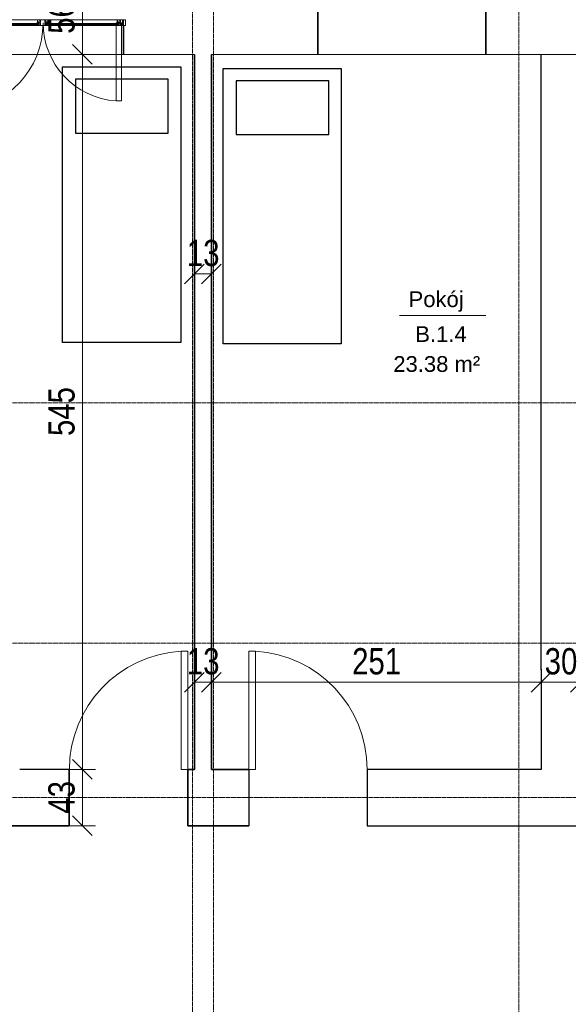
# Model space of a CAD drawing. Header units: millimetres. Extents: x -57350 to 14871, y -25411 to 16830.
# Tile 43 of 66: x -17784 to -13606, y -5145 to 2361. Entities that reach past the tile are written whole.
import ezdxf

# ---------------------------------------------------------------- set-up
doc = ezdxf.new("R2010")
doc.units = ezdxf.units.MM
doc.linetypes.add('Linia siatki', pattern=[22.225, 12.7, -3.175, 3.175, -3.175])
for name, color, linetype, lineweight in [('A-ANNO-DIMS', 7, 'Continuous', 5), ('A-ANNO-DIMS-100', 7, 'Continuous', 5), ('A-AREA-IDEN', 7, 'Continuous', 5), ('A-DETL-GENF', 7, 'Continuous', 5), ('A-DETL-THIN', 7, 'Continuous', 5), ('A-DOOR', 7, 'Continuous', 5), ('A-FLOR', 7, 'Continuous', 5), ('A-GLAZ', 7, 'Continuous', 5), ('A-WALL', 7, 'Continuous', 5), ('G-IMPT', 7, 'Continuous', 5), ('S-GRID', 7, 'Continuous', 5)]:
    doc.layers.add(name, color=color, linetype=linetype, lineweight=lineweight)
doc.styles.add('Arial_2', font='arial.ttf', dxfattribs={"width": 0.8, "height": 200})
doc.styles.add('Arial_3', font='arial.ttf', dxfattribs={"height": 120})
doc.dimstyles.new('REVIT_standard', dxfattribs={"dimscale": 304.8, "dimtxt": 204.05188, "dimasz": 0.492126, "dimexe": 0.328084, "dimexo": 0.0625, "dimgap": 0, "dimtad": 1, "dimdec": 0, "dimlfac": 0.1, "dimzin": 0, "dimdsep": 46, "dimtxsty": 'Arial_2', "dimblk1": 'OBLIQUE', "dimblk2": 'OBLIQUE', "dimsah": 1, "dimcen": 0.09, "dimazin": 0, "dimtfac": 1, "dimtdec": 4, "dimtix": 1, "dimtmove": 0, "dimatfit": 3, "dimfxl": 0.328084, "dimfxlon": 1, "dimtvp": 1, "dimtolj": 1, "dimtzin": 0, "dimarcsym": 2})

# ---------------------------------------------------------------- blocks, each defined once
blk = doc.blocks.new('M_Jednoskrzydłowe płytowe - 90-1530093-RZUT PIĘTRA I')
at = {"layer": 'A-DOOR', "lineweight": 18}
for p, q in [((399, 215), (399, 1115.2)), ((450, 1115.2), (399, 1115.2)), ((450, 215), (450, 1115.2)), ((450, 215), (399, 215))]:
    blk.add_line(p, q, dxfattribs=at)
at = {"layer": 'A-DOOR'}
blk.add_arc((450, 215), 901.7, 93.2424, 180, dxfattribs=at)
blk = doc.blocks.new('Aluprof_MB-45_I_Alu_Window-FIX-4-panel_ENG_R-00495 - 1230 x 1483-1593343-RZUT PIĘTRA I')
at = {"layer": 'A-DETL-GENF'}
for p, q in [((-63.7, 15), (-593.3, 15)), ((-68.5, 60), (-590, 60)), ((-590, 51), (-68.5, 51)), ((-590, 45), (-68.5, 45)), ((593.2, 15), (-13.9, 15)), ((590, 60), (18.5, 60)), ((18.5, 51), (590, 51)), ((18.5, 45), (590, 45))]:
    blk.add_line(p, q, dxfattribs=at)
at = {"layer": 'A-GLAZ', "color": 55, "true_color": 0xafaf3c}
for p, q in [((-655, 60), (-640, 60)), ((-655, 15), (-655, 60)), ((-640, 15), (-655, 15)), ((-640, 60), (-640, 15)), ((655, 60), (640, 60)), ((640, 60), (640, 15)), ((640, 15), (655, 15)), ((655, 15), (655, 60))]:
    blk.add_line(p, q, dxfattribs=at)
at = {"layer": 'G-IMPT'}
for p, q in [((-602.7, 45), (-602.4, 45)), ((-593.2, 41.4), (-595.1, 41.4)), ((-593, 36.6), (-592.9, 38.3)), ((-591.9, 36.4), (-592.8, 36.4)), ((-592.6, 42.3), (-592.7, 41.8)), ((-592.4, 45), (-590.9, 45)), ((-589.9, 43.3), (-591.1, 37.1)), ((-68.6, 43.3), (-67.4, 37.1)), ((-66.1, 45), (-67.6, 45)), ((-66.6, 36.4), (-65.7, 36.4)), ((-65.9, 42.3), (-65.8, 41.8)), ((-65.5, 36.6), (-65.6, 38.3)), ((-65.3, 41.4), (-63.4, 41.4)), ((-55.8, 45), (-56.1, 45)), ((5.8, 45), (6.1, 45)), ((15.3, 41.4), (13.4, 41.4)), ((15.5, 36.6), (15.6, 38.3)), ((16.6, 36.4), (15.7, 36.4)), ((15.9, 42.3), (15.8, 41.8)), ((16.1, 45), (17.6, 45)), ((18.6, 43.3), (17.4, 37.1)), ((589.9, 43.3), (591.1, 37.1)), ((592.4, 45), (590.9, 45)), ((591.9, 36.4), (592.8, 36.4)), ((592.6, 42.3), (592.7, 41.8)), ((593, 36.6), (592.9, 38.3)), ((593.2, 41.4), (595.1, 41.4)), ((602.7, 45), (602.4, 45))]:
    blk.add_line(p, q, dxfattribs=at)
at = {"layer": 'G-IMPT', "flags": 128}
for points in [[(-590, 59.5), (-590.5, 60), (-640, 60), (-640, 56.4), (-638.5, 56), (-638, 56), (-638, 58), (-635, 58), (-635, 48.3), (-634.8, 48.1), (-635, 47.9), (-635, 40), (-638, 40), (-638, 42), (-638.5, 42), (-640, 41.6), (-640, 33.4), (-638.5, 33), (-638, 33), (-638, 35), (-635, 35), (-635, 26.2), (-634.8, 26), (-635, 25.8), (-635, 17), (-638, 17), (-638, 19), (-638.5, 19), (-640, 18.6), (-640, 15), (-611, 15), (-611, 18.6), (-612.5, 19), (-613, 19), (-613, 17), (-616, 17), (-616, 25.8), (-616.2, 26), (-616, 26.2), (-616, 35), (-613, 35), (-613, 33), (-612.5, 33), (-611, 33.4), (-611, 44.1), (-611.2, 44.3), (-612, 44.3), (-612.2, 44.1), (-612.2, 42.8), (-616, 42.8), (-616, 47.9), (-616.2, 48.1), (-616, 48.3), (-616, 53.3), (-612.2, 53.3), (-612.2, 52), (-612, 51.8), (-611.2, 51.8), (-611, 52), (-611, 54.5), (-611.2, 54.7), (-614.5, 54.7), (-614.5, 56), (-616, 56), (-616, 58.4), (-600, 58.4), (-600, 56), (-601.5, 56), (-601.5, 55), (-598, 55), (-597, 56), (-598.5, 56), (-598.5, 58.5), (-591.5, 58.5), (-591.5, 56), (-593, 56), (-592, 55), (-590, 55)], [(-617.6, 41.8), (-617.1, 41.3), (-612.5, 41.3), (-612.5, 36.5), (-617.1, 36.5), (-617.6, 36), (-617.6, 16.6), (-633.4, 16.6), (-633.4, 36), (-633.9, 36.5), (-638.5, 36.5), (-638.5, 38.5), (-633.9, 38.5), (-633.4, 39), (-633.4, 58.4), (-617.6, 58.4)], [(-613.2, 19.2), (-613.3, 18.8), (-613.9, 18.6), (-615, 19.3), (-614.7, 20.2), (-609.8, 20.2), (-609.8, 16.9), (-609.3, 16.4), (-595.4, 16.4), (-594.4, 17.4), (-594.4, 31.3), (-594.9, 31.8), (-612.2, 31.8), (-615.1, 31.8), (-615.5, 32.7), (-613.6, 34.5), (-613.2, 34.4), (-613.2, 32.8), (-611, 32.8), (-594.8, 32.8), (-594.3, 33.3), (-594.3, 35.5), (-595.5, 35.5), (-600.6, 37.4), (-601, 37.9), (-600.9, 38.3), (-600.2, 38.5), (-595.3, 36.7), (-594.5, 36.7), (-594.8, 38.5), (-593.5, 38.5), (-593, 38), (-593, 15.2), (-593.3, 15), (-611, 15), (-611, 19.2)], [(-596.3, 51.1), (-597.9, 51.1), (-598.7, 51), (-600, 51), (-600.3, 51.3), (-600, 54.7), (-599.7, 55), (-590.3, 55), (-590, 54.7), (-589.7, 51.3), (-590, 51), (-591.3, 51), (-592.1, 51.1), (-593.7, 51.1), (-594.4, 51), (-595.6, 51)], [(-62.2, 51.1), (-60.6, 51.1), (-59.8, 51), (-58.5, 51), (-58.2, 51.3), (-58.5, 54.7), (-58.8, 55), (-68.2, 55), (-68.5, 54.7), (-68.8, 51.3), (-68.5, 51), (-67.2, 51), (-66.4, 51.1), (-64.8, 51.1), (-64.1, 51), (-62.9, 51)], [(18, 60), (18.5, 59.5), (18.5, 55), (16.5, 55), (15.5, 56), (17, 56), (17, 58.5), (10, 58.5), (10, 56), (11.5, 56), (10.5, 55), (7, 55), (7, 56), (8.5, 56), (8.5, 58.2), (-7.5, 58.2), (-7.5, 56), (-6, 56), (-6, 54.7), (-2.7, 54.7), (-2.5, 54.5), (-2.5, 52), (-2.7, 51.8), (-3.5, 51.8), (-3.7, 52), (-3.7, 53.3), (-7.6, 53.3), (-7.6, 48.3), (-7.8, 48.1), (-7.6, 47.9), (-7.6, 42.8), (-3.7, 42.8), (-3.7, 44.1), (-3.5, 44.3), (-2.7, 44.3), (-2.5, 44.1), (-2.5, 33.4), (-4, 33), (-4.5, 33), (-4.5, 35), (-7.5, 35), (-7.5, 26.2), (-7.7, 26), (-7.5, 25.8), (-7.5, 17), (-4.5, 17), (-4.5, 19), (-4, 19), (-2.5, 18.6), (-2.5, 15), (-47.5, 15), (-47.5, 18.6), (-46, 19), (-45.5, 19), (-45.5, 17), (-42.5, 17), (-42.5, 25.8), (-42.3, 26), (-42.5, 26.2), (-42.5, 35), (-45.5, 35), (-45.5, 33), (-46, 33), (-47.5, 33.4), (-47.5, 44.1), (-47.3, 44.3), (-46.5, 44.3), (-46.3, 44.1), (-46.3, 42.8), (-42.4, 42.8), (-42.4, 47.9), (-42.2, 48.1), (-42.4, 48.3), (-42.4, 53.3), (-46.3, 53.3), (-46.3, 52), (-46.5, 51.8), (-47.3, 51.8), (-47.5, 52), (-47.5, 54.5), (-47.3, 54.7), (-44, 54.7), (-44, 56), (-42.5, 56), (-42.5, 58.4), (-58.5, 58.4), (-58.5, 56), (-57, 56), (-57, 55), (-60.5, 55), (-61.5, 56), (-60, 56), (-60, 58.5), (-67, 58.5), (-67, 56), (-65.5, 56), (-66.5, 55), (-68.5, 55), (-68.5, 59.5), (-68, 60)], [(-45.3, 19.2), (-45.2, 18.8), (-44.6, 18.6), (-43.5, 19.3), (-43.8, 20.2), (-48.7, 20.2), (-48.7, 16.9), (-49.2, 16.4), (-63.1, 16.4), (-64.1, 17.4), (-64.1, 31.3), (-63.6, 31.8), (-46.3, 31.8), (-43.4, 31.8), (-43, 32.7), (-44.9, 34.5), (-45.3, 34.4), (-45.3, 32.8), (-47.5, 32.8), (-63.7, 32.8), (-64.2, 33.3), (-64.2, 35.5), (-63, 35.5), (-57.9, 37.4), (-57.5, 37.9), (-57.6, 38.3), (-58.3, 38.5), (-63.2, 36.7), (-64, 36.7), (-63.7, 38.5), (-65, 38.5), (-65.5, 38), (-65.5, 15.2), (-65.3, 15), (-47.5, 15), (-47.5, 19.2)], [(-40.7, 58.2), (-9.3, 58.2), (-9.3, 41.5), (-8.8, 41), (-4.3, 41), (-4.3, 36.8), (-8.8, 36.8), (-9.3, 36.3), (-9.3, 16.8), (-40.7, 16.8), (-40.7, 36.3), (-41.2, 36.8), (-45.7, 36.8), (-45.7, 41), (-41.2, 41), (-40.7, 41.5)], [(-4.7, 19.2), (-4.8, 18.8), (-5.4, 18.6), (-6.5, 19.3), (-6.2, 20.2), (-1.3, 20.2), (-1.3, 16.9), (-0.8, 16.4), (13.1, 16.4), (14.1, 17.4), (14.1, 31.3), (13.6, 31.8), (-3.7, 31.8), (-6.6, 31.8), (-7, 32.7), (-5.1, 34.5), (-4.7, 34.4), (-4.7, 32.8), (-2.5, 32.8), (13.7, 32.8), (14.2, 33.3), (14.2, 35.5), (13, 35.5), (7.9, 37.4), (7.5, 37.9), (7.6, 38.3), (8.3, 38.5), (13.2, 36.7), (14, 36.7), (13.7, 38.5), (15, 38.5), (15.5, 38), (15.5, 15.2), (15.2, 15), (-2.5, 15), (-2.5, 19.2)], [(12.2, 51.1), (10.6, 51.1), (9.8, 51), (8.5, 51), (8.2, 51.3), (8.5, 54.7), (8.8, 55), (18.2, 55), (18.5, 54.7), (18.8, 51.3), (18.5, 51), (17.2, 51), (16.4, 51.1), (14.8, 51.1), (14.1, 51), (12.9, 51)], [(596.3, 51.1), (597.9, 51.1), (598.7, 51), (600, 51), (600.3, 51.3), (600, 54.7), (599.7, 55), (590.3, 55), (590, 54.7), (589.7, 51.3), (590, 51), (591.3, 51), (592.1, 51.1), (593.7, 51.1), (594.4, 51), (595.6, 51)], [(590, 59.5), (590.5, 60), (640, 60), (640, 56.4), (638.5, 56), (638, 56), (638, 58), (635, 58), (635, 48.3), (634.8, 48.1), (635, 47.9), (635, 40), (638, 40), (638, 42), (638.5, 42), (640, 41.6), (640, 33.4), (638.5, 33), (638, 33), (638, 35), (635, 35), (635, 26.2), (634.8, 26), (635, 25.8), (635, 17), (638, 17), (638, 19), (638.5, 19), (640, 18.6), (640, 15), (611, 15), (611, 18.6), (612.5, 19), (613, 19), (613, 17), (616, 17), (616, 25.8), (616.2, 26), (616, 26.2), (616, 35), (613, 35), (613, 33), (612.5, 33), (611, 33.4), (611, 44.1), (611.2, 44.3), (612, 44.3), (612.2, 44.1), (612.2, 42.8), (616, 42.8), (616, 47.9), (616.2, 48.1), (616, 48.3), (616, 53.3), (612.2, 53.3), (612.2, 52), (612, 51.8), (611.2, 51.8), (611, 52), (611, 54.5), (611.2, 54.7), (614.5, 54.7), (614.5, 56), (616, 56), (616, 58.4), (600, 58.4), (600, 56), (601.5, 56), (601.5, 55), (598, 55), (597, 56), (598.5, 56), (598.5, 58.5), (591.5, 58.5), (591.5, 56), (593, 56), (592, 55), (590, 55)], [(613.2, 19.2), (613.3, 18.8), (613.9, 18.6), (615, 19.3), (614.7, 20.2), (609.8, 20.2), (609.8, 16.9), (609.3, 16.4), (595.4, 16.4), (594.4, 17.4), (594.4, 31.3), (594.9, 31.8), (612.2, 31.8), (615.1, 31.8), (615.5, 32.7), (613.6, 34.5), (613.2, 34.4), (613.2, 32.8), (611, 32.8), (594.8, 32.8), (594.3, 33.3), (594.3, 35.5), (595.5, 35.5), (600.6, 37.4), (601, 37.9), (600.9, 38.3), (600.2, 38.5), (595.3, 36.7), (594.5, 36.7), (594.8, 38.5), (593.5, 38.5), (593, 38), (593, 15.2), (593.2, 15), (611, 15), (611, 19.2)], [(617.6, 41.8), (617.1, 41.3), (612.5, 41.3), (612.5, 36.5), (617.1, 36.5), (617.6, 36), (617.6, 16.6), (633.4, 16.6), (633.4, 36), (633.9, 36.5), (638.5, 36.5), (638.5, 38.5), (633.9, 38.5), (633.4, 39), (633.4, 58.4), (617.6, 58.4)]]:
    blk.add_lwpolyline(points, close=True, dxfattribs=at)
for points in [[(-544, 51), (-604, 51), (-604, 45), (-544, 45)], [(-597, 55), (-597, 56), (-597.5, 56), (-597.5, 56.5), (-597.3, 56.9), (-596.5, 58), (-593.5, 58), (-592.7, 56.9), (-592.5, 56.5), (-592.5, 56), (-593, 56), (-593, 55)], [(-593.1, 38.5), (-595.2, 38.5), (-595.4, 37.7)], [(-114.5, 51), (-54.5, 51), (-54.5, 45), (-114.5, 45)], [(-61.5, 55), (-61.5, 56), (-61, 56), (-61, 56.5), (-61.2, 56.9), (-62, 58), (-65, 58), (-65.8, 56.9), (-66, 56.5), (-66, 56), (-65.5, 56), (-65.5, 55)], [(-65.4, 38.5), (-63.3, 38.5), (-63.1, 37.7)], [(64.5, 51), (4.5, 51), (4.5, 45), (64.5, 45)], [(11.5, 55), (11.5, 56), (11, 56), (11, 56.5), (11.2, 56.9), (12, 58), (15, 58), (15.8, 56.9), (16, 56.5), (16, 56), (15.5, 56), (15.5, 55)], [(15.4, 38.5), (13.3, 38.5), (13.1, 37.7)], [(544, 51), (604, 51), (604, 45), (544, 45)], [(597, 55), (597, 56), (597.5, 56), (597.5, 56.5), (597.3, 56.9), (596.5, 58), (593.5, 58), (592.7, 56.9), (592.5, 56.5), (592.5, 56), (593, 56), (593, 55)], [(593.1, 38.5), (595.2, 38.5), (595.4, 37.7)]]:
    blk.add_lwpolyline(points, dxfattribs=at)
at = {"layer": 'G-IMPT'}
for centre in [(-595, 56.3), (-63.5, 56.3), (13.5, 56.3), (595, 56.3)]:
    blk.add_circle(centre, 1, dxfattribs=at)
for centre, radius, start, end in [((-602.8, 44.2), 0.82, 88.33093, 254.19358), ((-606.2, 33), 10.9, 24.19058, 72.93094), ((-603, 37.9), 7.1, 38.40868, 84.72539), ((-597, 42.7), 0.57, 216.65409, 311.4905), ((-592.3, 40.2), 4.82, 91.8339, 154.52196), ((-595.9, 37.8), 0.5, 224.78238, 345), ((-592.3, 41), 3.53, 72.08194, 164.27363), ((-595.1, 42), 0.606, 180.93869, 274.75771), ((-593.4, 42), 0.711, 284.27239, 341.44843), ((-593.1, 38.3), 0.2, 355, 90), ((-592.8, 36.6), 0.2, 175, 270), ((-591.2, 42), 1.38, 95.87146, 168.09123), ((-591.9, 37.2), 0.8, 270, 355.72082), ((-591.4, 43.9), 0.492, 278.45107, 68.44385), ((-591, 43.8), 1.19, 335.9195, 86.10212), ((-67.5, 43.8), 1.19, 93.89788, 204.0805), ((-67.1, 43.9), 0.492, 111.55615, 261.54893), ((-66.6, 37.2), 0.8, 184.27918, 270), ((-66.2, 41), 3.53, 15.72637, 107.91806), ((-67.3, 42), 1.38, 11.90877, 84.12854), ((-66.2, 40.2), 4.82, 25.47804, 88.1661), ((-65.1, 42), 0.711, 198.55157, 255.72761), ((-65.7, 36.6), 0.2, 270, 5), ((-65.4, 38.3), 0.2, 90, 185), ((-63.4, 42), 0.606, 265.24229, 359.06131), ((-62.6, 37.8), 0.5, 195, 315.21762), ((-52.3, 33), 10.9, 107.06906, 155.80942), ((-61.5, 42.7), 0.57, 228.5095, 323.34591), ((-55.5, 37.9), 7.1, 95.27461, 141.59132), ((-55.7, 44.2), 0.82, 285.80642, 91.66907), ((5.7, 44.2), 0.82, 88.33093, 254.19358), ((2.3, 33), 10.9, 24.19058, 72.93094), ((5.5, 37.9), 7.1, 38.40868, 84.72539), ((11.5, 42.7), 0.57, 216.65409, 311.4905), ((16.2, 40.2), 4.82, 91.8339, 154.52196), ((12.6, 37.8), 0.5, 224.78238, 345), ((16.2, 41), 3.53, 72.08194, 164.27363), ((13.4, 42), 0.606, 180.93869, 274.75771), ((15.1, 42), 0.711, 284.27239, 341.44843), ((15.4, 38.3), 0.2, 355, 90), ((15.7, 36.6), 0.2, 175, 270), ((17.3, 42), 1.38, 95.87146, 168.09123), ((16.6, 37.2), 0.8, 270, 355.72082), ((17.1, 43.9), 0.492, 278.45107, 68.44385), ((17.5, 43.8), 1.19, 335.9195, 86.10212), ((591, 43.8), 1.19, 93.89788, 204.0805), ((591.4, 43.9), 0.492, 111.55615, 261.54893), ((591.9, 37.2), 0.8, 184.27918, 270), ((592.3, 41), 3.53, 15.72637, 107.91806), ((591.2, 42), 1.38, 11.90877, 84.12854), ((592.3, 40.2), 4.82, 25.47804, 88.1661), ((593.4, 42), 0.711, 198.55157, 255.72761), ((592.8, 36.6), 0.2, 270, 5), ((593.1, 38.3), 0.2, 90, 185), ((595.1, 42), 0.606, 265.24229, 359.06131), ((595.9, 37.8), 0.5, 195, 315.21762), ((606.2, 33), 10.9, 107.06906, 155.80942), ((597, 42.7), 0.57, 228.5095, 323.34591), ((603, 37.9), 7.1, 95.27461, 141.59132), ((602.8, 44.2), 0.82, 285.80642, 91.66907)]:
    blk.add_arc(centre, radius, start, end, dxfattribs=at)
blk = doc.blocks.new('DIMBLOCK26-RZUT PIĘTRA I')
at = {"layer": 'A-ANNO-DIMS-100', "color": 250, "true_color": 0x303030, "transparency": 16777216}
for p, q in [((-16453.4, 422.9), (-16453.4, 522.9)), ((-16453.4, 422.9), (-16378.4, 497.9)), ((-16323.4, 422.9), (-16323.4, 522.9)), ((-16323.4, 422.9), (-16248.4, 497.9)), ((-16453.4, 422.9), (-16528.4, 347.9)), ((-16453.4, 422.9), (-16323.4, 422.9)), ((-16453.4, 422.9), (-16453.4, 322.9)), ((-16323.4, 422.9), (-16398.4, 347.9)), ((-16323.4, 422.9), (-16323.4, 322.9))]:
    blk.add_line(p, q, dxfattribs=at)
at = {"layer": 'A-ANNO-DIMS-100', "color": 0, "transparency": 16777216, "insert": (-16510.8, 682.5), "char_height": 200, "width": 293.835, "attachment_point": 1, "line_spacing_factor": 0.941778, "style": 'Arial_2'}
blk.add_mtext('13', dxfattribs=at)
blk = doc.blocks.new('_Oblique')
at = {"color": 0, "linetype": 'ByBlock', "lineweight": -2}
blk.add_line((-0.5, -0.5), (0.5, 0.5), dxfattribs=at)
blk = doc.blocks.new('DIMBLOCK84-RZUT PIĘTRA I')
at = {"layer": 'A-ANNO-DIMS-100', "color": 250, "true_color": 0x303030, "transparency": 16777216}
for p, q in [((-17306.1, 2655.6), (-17381.1, 2730.6)), ((-17306.1, 2655.6), (-17406.1, 2655.6)), ((-17306.1, 2655.6), (-17306.1, 2095.6)), ((-17306.1, 2655.6), (-17231.1, 2580.6)), ((-17306.1, 2655.6), (-17206.1, 2655.6)), ((-17306.1, 2095.6), (-17381.1, 2170.6)), ((-17306.1, 2095.6), (-17406.1, 2095.6)), ((-17306.1, 2095.6), (-17231.1, 2020.6)), ((-17306.1, 2095.6), (-17206.1, 2095.6))]:
    blk.add_line(p, q, dxfattribs=at)
at = {"layer": 'A-ANNO-DIMS-100', "color": 0, "transparency": 16777216, "insert": (-17565.8, 2253.2), "char_height": 200, "width": 293.835, "attachment_point": 1, "rotation": 90, "line_spacing_factor": 0.941778, "style": 'Arial_2'}
blk.add_mtext('56', dxfattribs=at)
blk = doc.blocks.new('DIMBLOCK85-RZUT PIĘTRA I')
at = {"layer": 'A-ANNO-DIMS-100', "color": 250, "true_color": 0x303030, "transparency": 16777216}
for p, q in [((-17306.1, 2095.6), (-17381.1, 2170.6)), ((-17306.1, 2095.6), (-17406.1, 2095.6)), ((-17306.1, 2095.6), (-17306.1, -3354.4)), ((-17306.1, 2095.6), (-17231.1, 2020.6)), ((-17306.1, 2095.6), (-17206.1, 2095.6)), ((-17306.1, -3354.4), (-17381.1, -3279.4)), ((-17306.1, -3354.4), (-17406.1, -3354.4)), ((-17306.1, -3354.4), (-17231.1, -3429.4)), ((-17306.1, -3354.4), (-17206.1, -3354.4))]:
    blk.add_line(p, q, dxfattribs=at)
at = {"layer": 'A-ANNO-DIMS-100', "color": 0, "transparency": 16777216, "insert": (-17565.8, -813.1), "char_height": 200, "width": 440.752, "attachment_point": 1, "rotation": 90, "line_spacing_factor": 0.941778, "style": 'Arial_2'}
blk.add_mtext('545', dxfattribs=at)
blk = doc.blocks.new('DIMBLOCK86-RZUT PIĘTRA I')
at = {"layer": 'A-ANNO-DIMS-100', "color": 250, "true_color": 0x303030, "transparency": 16777216}
for p, q in [((-17306.1, -3354.4), (-17381.1, -3279.4)), ((-17306.1, -3354.4), (-17406.1, -3354.4)), ((-17306.1, -3354.4), (-17306.1, -3784.4)), ((-17306.1, -3354.4), (-17231.1, -3429.4)), ((-17306.1, -3354.4), (-17206.1, -3354.4)), ((-17306.1, -3784.4), (-17381.1, -3709.4)), ((-17306.1, -3784.4), (-17406.1, -3784.4)), ((-17306.1, -3784.4), (-17231.1, -3859.4)), ((-17306.1, -3784.4), (-17206.1, -3784.4))]:
    blk.add_line(p, q, dxfattribs=at)
at = {"layer": 'A-ANNO-DIMS-100', "color": 0, "transparency": 16777216, "insert": (-17565.8, -3691.8), "char_height": 200, "width": 293.835, "attachment_point": 1, "rotation": 90, "line_spacing_factor": 0.941778, "style": 'Arial_2'}
blk.add_mtext('43', dxfattribs=at)
blk = doc.blocks.new('DIMBLOCK107-RZUT PIĘTRA I')
at = {"layer": 'A-ANNO-DIMS-100', "color": 250, "true_color": 0x303030, "transparency": 16777216}
for p, q in [((-16453.4, -2689.7), (-16453.4, -2589.7)), ((-16453.4, -2689.7), (-16378.4, -2614.7)), ((-16323.4, -2689.7), (-16323.4, -2589.7)), ((-16323.4, -2689.7), (-16248.4, -2614.7)), ((-16453.4, -2689.7), (-16528.4, -2764.7)), ((-16453.4, -2689.7), (-16323.4, -2689.7)), ((-16453.4, -2689.7), (-16453.4, -2789.7)), ((-16323.4, -2689.7), (-16398.4, -2764.7)), ((-16323.4, -2689.7), (-16323.4, -2789.7))]:
    blk.add_line(p, q, dxfattribs=at)
at = {"layer": 'A-ANNO-DIMS-100', "color": 0, "transparency": 16777216, "insert": (-16510.8, -2430.1), "char_height": 200, "width": 293.835, "attachment_point": 1, "line_spacing_factor": 0.941778, "style": 'Arial_2'}
blk.add_mtext('13', dxfattribs=at)
blk = doc.blocks.new('DIMBLOCK108-RZUT PIĘTRA I')
at = {"layer": 'A-ANNO-DIMS-100', "color": 250, "true_color": 0x303030, "transparency": 16777216}
for p, q in [((-16323.4, -2689.7), (-16323.4, -2589.7)), ((-16323.4, -2689.7), (-16248.4, -2614.7)), ((-13813.4, -2689.7), (-13813.4, -2589.7)), ((-13813.4, -2689.7), (-13738.4, -2614.7)), ((-16323.4, -2689.7), (-16398.4, -2764.7)), ((-16323.4, -2689.7), (-13813.4, -2689.7)), ((-16323.4, -2689.7), (-16323.4, -2789.7)), ((-13813.4, -2689.7), (-13888.4, -2764.7)), ((-13813.4, -2689.7), (-13813.4, -2789.7))]:
    blk.add_line(p, q, dxfattribs=at)
at = {"layer": 'A-ANNO-DIMS-100', "color": 0, "transparency": 16777216, "insert": (-15252.1, -2430.1), "char_height": 200, "width": 440.752, "attachment_point": 1, "line_spacing_factor": 0.941778, "style": 'Arial_2'}
blk.add_mtext('251', dxfattribs=at)
blk = doc.blocks.new('DIMBLOCK109-RZUT PIĘTRA I')
at = {"layer": 'A-ANNO-DIMS-100', "color": 250, "true_color": 0x303030, "transparency": 16777216}
for p, q in [((-13813.4, -2689.7), (-13813.4, -2589.7)), ((-13813.4, -2689.7), (-13738.4, -2614.7)), ((-13513.4, -2689.7), (-13513.4, -2589.7)), ((-13513.4, -2689.7), (-13438.4, -2614.7)), ((-13813.4, -2689.7), (-13888.4, -2764.7)), ((-13813.4, -2689.7), (-13513.4, -2689.7)), ((-13813.4, -2689.7), (-13813.4, -2789.7)), ((-13513.4, -2689.7), (-13588.4, -2764.7)), ((-13513.4, -2689.7), (-13513.4, -2789.7))]:
    blk.add_line(p, q, dxfattribs=at)
at = {"layer": 'A-ANNO-DIMS-100', "color": 0, "transparency": 16777216, "insert": (-13785.8, -2430.1), "char_height": 200, "width": 293.835, "attachment_point": 1, "line_spacing_factor": 0.941778, "style": 'Arial_2'}
blk.add_mtext('30', dxfattribs=at)
blk = doc.blocks.new('AN_pomieszczenia - Room Tag With Area-359654-RZUT PIĘTRA I')
at = {"layer": 'A-AREA-IDEN'}
for p in [(-3.295, 0), (3.295, 0)]:
    blk.add_line(p, (0, 0), dxfattribs=at)
blk = doc.blocks.new('M_Jednoskrzydłowe płytowe - 75-1438897-PARTER')
at = {"layer": 'A-DOOR'}
for p, q in [((324, -150), (324, -900)), ((375, -150), (324, -150)), ((375, -150), (375, -900)), ((375, -900), (324, -900))]:
    blk.add_line(p, q, dxfattribs=at)
blk.add_arc((375, -150), 751.7, 180, 266.10967, dxfattribs=at)

msp = doc.modelspace()

# ---------------------------------------------------------------- linework, layer by layer
for p, q in [((-13813.41602, -2594.73209), (-13813.41602, 2095.59255)), ((-17457.72821, -99.61242), (-17457.72821, 2000.38758)), ((-17457.72821, 2000.38758), (-16557.72821, 2000.38758)), ((-16557.72821, 2000.38758), (-16557.72821, -99.61242)), ((-16234.55621, -111.20658), (-16234.55621, 1988.79342)), ((-16234.55621, 1988.79342), (-15334.55621, 1988.79342)), ((-15334.55621, 1988.79342), (-15334.55621, -111.20658)), ((-16557.72821, -99.61242), (-17457.72821, -99.61242)), ((-15334.55621, -111.20658), (-16234.55621, -111.20658)), ((-13813.41602, -2589.73209), (-13813.41602, -3354.40745)), ((-17405.10748, -3354.40745), (-17782.83668, -3354.40745)), ((-16453.41602, -3354.40745), (-16503.41602, -3354.40745)), ((-16503.41602, -3354.40745), (-16503.41602, -3784.40745)), ((-16039.46959, -3354.40745), (-16039.46959, -3784.40745)), ((-15137.77813, -3354.40745), (-15137.77813, -3784.40745)), ((-13813.41602, -3354.40745), (-15137.77813, -3354.40745)), ((-15137.77813, -3784.40745), (-13113.46563, -3784.40745))]:
    msp.add_line(p, q)
for points in [[(-16652.08802, 1906.01309), (-17358.1381, 1906.01309), (-17358.1381, 1496.42121), (-16652.08802, 1496.42121)], [(-15428.91601, 1894.41893), (-16134.96609, 1894.41893), (-16134.96609, 1484.82704), (-15428.91601, 1484.82704)]]:
    msp.add_lwpolyline(points, close=True)
at = {"layer": 'A-DETL-THIN'}
for p, q in [((-16993.41602, 2095.59255), (-16453.41602, 2095.59255)), ((-16323.41602, 2095.59255), (-15513.41602, 2095.59255)), ((-14233.41602, 2095.59255), (-13513.41602, 2095.59255))]:
    msp.add_line(p, q, dxfattribs=at)
at = {"layer": 'A-FLOR'}
msp.add_line((-16993.41602, 2095.59255), (-18273.41602, 2095.59255), dxfattribs=at)
at = {"layer": 'A-WALL', "lineweight": 35}
for p, q in [((-15513.41602, 2095.59255), (-15513.41602, 2495.54294)), ((-14233.41602, 2495.54294), (-14233.41602, 2095.59255)), ((-16993.41602, 2315.54294), (-16993.41602, 2095.59255)), ((-16453.41602, 2095.59255), (-16453.41602, -3354.40745)), ((-16323.41602, -3354.40745), (-16323.41602, 2095.59255)), ((-17406.11821, -3784.40745), (-17406.11821, -3354.40745)), ((-16453.41602, -3354.40745), (-16503.41602, -3354.45706)), ((-16503.41602, -3354.45706), (-16503.41602, -3784.40745)), ((-16163.46563, -3354.40745), (-16323.41602, -3354.40745)), ((-16039.46959, -3354.40745), (-16163.46563, -3354.40745)), ((-20698.41602, -3784.40745), (-17406.11821, -3784.40745)), ((-16503.41602, -3784.40745), (-16163.41602, -3784.40745)), ((-16163.41602, -3784.40745), (-16039.46959, -3784.40745))]:
    msp.add_line(p, q, dxfattribs=at)
at = {"layer": 'A-WALL'}
for p, q in [((-14233.41602, 2095.59255), (-15513.41602, 2095.59255)), ((-13813.41602, -2594.73209), (-13813.41602, -2584.73209))]:
    msp.add_line(p, q, dxfattribs=at)
at = {"layer": 'S-GRID', "linetype": 'Linia siatki'}
for p, q in [((-16308.41602, 10521.57226), (-16308.41602, -21375.48764)), ((-13983.41602, 10521.57226), (-13983.41602, -21375.48764)), ((-16468.41602, 9251.57226), (-16468.41602, -20105.48764)), ((-55866.74056, -559.40745), (1287.74041, -559.40745)), ((-55866.74056, -2392.40745), (1287.74041, -2392.40745)), ((-55866.74056, -3569.40745), (1287.74041, -3569.40745))]:
    msp.add_line(p, q, dxfattribs=at)

# ---------------------------------------------------------------- block references
at = {"layer": 'A-AREA-IDEN', "xscale": 99.99999999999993, "yscale": 99.99999999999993, "zscale": 99.99999999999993}
msp.add_blockref('AN_pomieszczenia - Room Tag With Area-359654-RZUT PIĘTRA I', (-14562.93846, 104.61605), dxfattribs=at)
at = {"layer": 'A-DOOR'}
for p, xscale, yscale, zscale in [((-17941.27622, 2468.90232), -0.8903681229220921, 0.8903681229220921, 0.8903681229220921), ((-17306.97553, 2456.0731), 0.7938426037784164, 0.7938426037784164, 0.7938426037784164)]:
    msp.add_blockref('M_Jednoskrzydłowe płytowe - 75-1438897-PARTER', p, dxfattribs=dict(at, xscale=xscale, yscale=yscale, zscale=zscale))
msp.add_blockref('M_Jednoskrzydłowe płytowe - 90-1530093-RZUT PIĘTRA I', (-16953.41602, -3569.40745), dxfattribs=at)
at = {"layer": 'A-DOOR', "xscale": -1}
msp.add_blockref('M_Jednoskrzydłowe płytowe - 90-1530093-RZUT PIĘTRA I', (-15589.46959, -3569.40745), dxfattribs=at)
at = {"layer": 'A-GLAZ', "color": 55, "true_color": 0xafaf3c, "rotation": 180}
msp.add_blockref('Aluprof_MB-45_I_Alu_Window-FIX-4-panel_ENG_R-00495 - 1230 x 1483-1593343-RZUT PIĘTRA I', (-17633.41602, 2375.59255), dxfattribs=at)

# ---------------------------------------------------------------- texts
at = {"layer": 'A-AREA-IDEN', "char_height": 120, "attachment_point": 1, "style": 'Arial_3'}
for s, insert, width in [('Pokój', (-14822.18288, 289.98232), 537.130625), ('B.1.4', (-14771.10265, 24.19728), 513.08), ('23.38 m²', (-14938.55788, -204.11735), 857.805625)]:
    msp.add_mtext(s, dxfattribs=dict(at, insert=insert, width=width))

# ---------------------------------------------------------------- dimensions: what is measured, and where the dimension line sits
at = {"layer": 'A-ANNO-DIMS', "color": 250, "true_color": 0x303030}
for base, p1, p2, override, picture, middle in [((-17306.11821, 2095.59255), (-17206.11821, 2655.59255), (-17206.11821, 2095.59255), {"dimpost": '<>', "dimfxl": 560}, 'DIMBLOCK84-RZUT PIĘTRA I', (-17408.2328, 2375.59255)), ((-17306.11821, -3354.40745), (-17206.11821, 2095.59255), (-17206.11821, -3354.40745), {"dimpost": '<>', "dimfxl": 5450}, 'DIMBLOCK85-RZUT PIĘTRA I', (-17407.82353, -629.40745)), ((-17306.11821, -3784.40745), (-17206.11821, -3354.40745), (-17206.11821, -3784.40745), {"dimpost": '<>', "dimfxl": 430}, 'DIMBLOCK86-RZUT PIĘTRA I', (-17408.30102, -3569.40745))]:
    dim = msp.add_linear_dim(base=base, p1=p1, p2=p2, angle=90, dimstyle='REVIT_standard', override=override, dxfattribs=at)
    dim.commit()
    dim.dimension.update_dxf_attribs({"geometry": picture, "text_midpoint": middle})
for base, p1, p2, override, picture, middle in [((-16323.41602, 422.8641), (-16453.41602, 522.8641), (-16323.41602, 522.8641), {"dimpost": '<>', "dimfxl": 130}, 'DIMBLOCK26-RZUT PIĘTRA I', (-16388.41602, 525.04691)), ((-16323.41602, -2689.73209), (-16453.41602, -2589.73209), (-16323.41602, -2589.73209), {"dimpost": '<>', "dimfxl": 130}, 'DIMBLOCK107-RZUT PIĘTRA I', (-16388.41602, -2587.54928)), ((-13813.41602, -2689.73209), (-16323.41602, -2589.73209), (-13813.41602, -2589.73209), {"dimpost": '<>', "dimfxl": 2510}, 'DIMBLOCK108-RZUT PIĘTRA I', (-15068.41602, -2587.6175)), ((-13513.41602, -2689.73209), (-13813.41602, -2589.73209), (-13513.41602, -2589.73209), {"dimpost": '<>', "dimfxl": 300}, 'DIMBLOCK109-RZUT PIĘTRA I', (-13663.41602, -2587.54928))]:
    dim = msp.add_linear_dim(base=base, p1=p1, p2=p2, dimstyle='REVIT_standard', override=override, dxfattribs=at)
    dim.commit()
    dim.dimension.update_dxf_attribs({"geometry": picture, "text_midpoint": middle})

doc.saveas('drawing.dxf')
